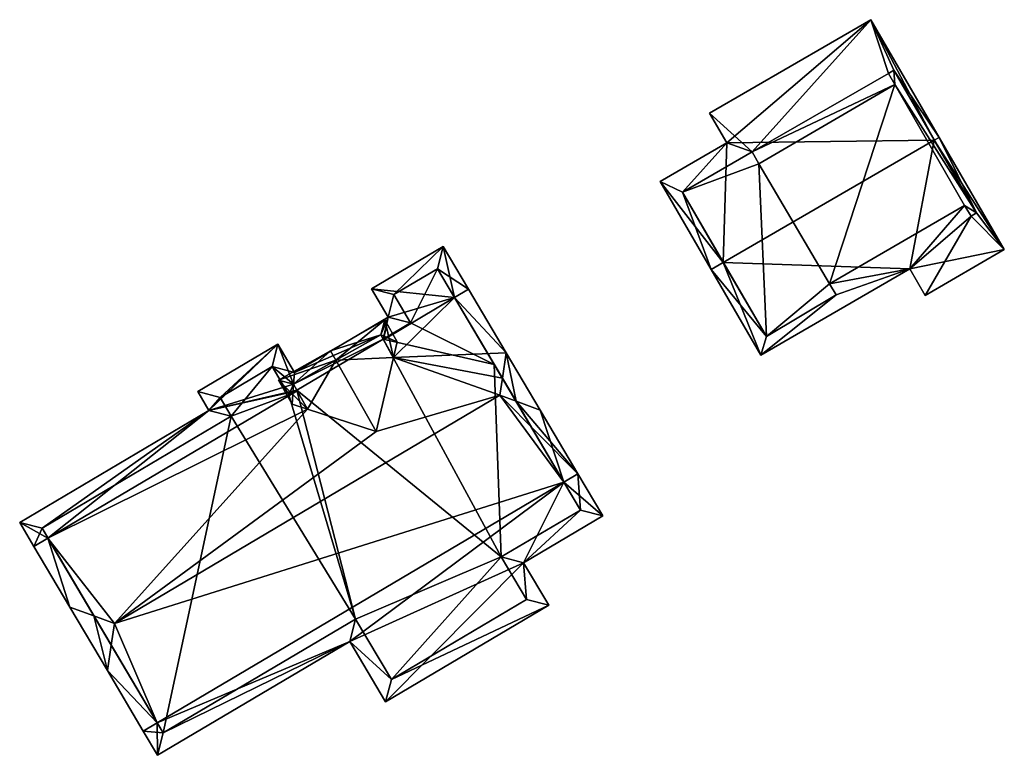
# Model space of a CAD drawing. Header units: inches. Extents: x 2523744 to 2528136, y 1148995 to 1152010.
# Tile 1 of 256: x 2523911 to 2523957, y 1149026 to 1149060. Entities that reach past the tile are written whole.
import ezdxf

# ---------------------------------------------------------------- set-up
doc = ezdxf.new("R2010")
doc.units = ezdxf.units.IN
doc.header["$MEASUREMENT"] = 0
doc.layers.add('Gebaeude Einzelhaus', color=10, linetype='Continuous')

msp = doc.modelspace()

# ---------------------------------------------------------------- meshes
at = {"layer": 'Gebaeude Einzelhaus'}
mesh = msp.add_polyface(dxfattribs=at)
corners = [(2523943.935, 1149054.571, 427.333), (2523950.551, 1149060.224, 426.229), (2523943.148, 1149055.931, 426.229), (2523953.46, 1149054.694, 430.614), (2523953.683, 1149054.823, 430.614), (2523943.775, 1149049.078, 430.614), (2523940.879, 1149052.8, 427.333), (2523943.223, 1149048.758, 430.614), (2523945.501, 1149044.829, 427.182), (2523952.335, 1149048.791, 427.182), (2523956.673, 1149049.668, 426.11), (2523953.046, 1149047.565, 426.11), (2523941.9, 1149052.3, 427.996), (2523945.755, 1149045.676, 427.639), (2523948.95, 1149047.6, 427.686), (2523955.15, 1149051.2, 427.689), (2523948.65, 1149048.1, 428.127), (2523954.85, 1149051.7, 428.13), (2523955.4, 1149051.35, 427.692), (2523951.6, 1149057.9, 428.011), (2523945.1, 1149054.15, 427.999), (2523951.35, 1149057.75, 428.014), (2523951.65, 1149057.25, 428.423), (2523945.4, 1149053.6, 428.439), (2523951.35, 1149057.75, 420.803), (2523951.6, 1149057.9, 420.803), (2523951.65, 1149057.25, 420.803), (2523945.4, 1149053.6, 420.803), (2523945.1, 1149054.15, 420.803), (2523941.9, 1149052.3, 420.803), (2523945.755, 1149045.676, 420.803), (2523948.95, 1149047.6, 420.803), (2523948.65, 1149048.1, 420.803), (2523954.85, 1149051.7, 420.803), (2523955.15, 1149051.2, 420.803), (2523955.4, 1149051.35, 420.803)]
mesh.append_faces([[corners[k] for k in face] for face in [(23, 20, 22), (22, 20, 21), (20, 12, 0), (2, 20, 0), (21, 20, 1), (19, 21, 1), (1, 20, 2), (18, 3, 4), (4, 3, 19), (4, 19, 1), (15, 18, 10), (10, 18, 4), (11, 15, 10), (17, 15, 9), (16, 17, 9), (14, 16, 9), (9, 15, 11), (13, 14, 8), (8, 14, 9), (5, 13, 7), (12, 5, 7), (7, 13, 8), (0, 12, 6), (6, 12, 7), (3, 10, 4), (5, 9, 3), (3, 9, 10), (10, 9, 11), (7, 8, 5), (5, 8, 9), (5, 6, 7), (3, 0, 5), (5, 0, 6), (4, 1, 3), (3, 1, 0), (0, 1, 2)]], dxfattribs={"color": 13})
mesh.append_faces([[corners[k] for k in face] for face in [(33, 35, 34), (30, 32, 31), (27, 32, 30), (27, 30, 29), (27, 29, 28), (26, 35, 33), (26, 33, 32), (26, 32, 27), (25, 35, 26), (25, 26, 24), (18, 35, 25), (18, 25, 3), (3, 25, 19), (34, 35, 15), (15, 35, 18), (33, 34, 15), (17, 33, 15), (32, 33, 16), (16, 33, 17), (31, 32, 14), (14, 32, 16), (30, 31, 13), (13, 31, 14), (29, 30, 13), (5, 29, 13), (12, 29, 5), (28, 29, 12), (20, 28, 12), (27, 28, 20), (23, 27, 20), (26, 27, 22), (22, 27, 23), (24, 26, 21), (21, 26, 22), (25, 24, 19), (19, 24, 21)]], dxfattribs={"color": 41})
mesh = msp.add_polyface(dxfattribs=at)
corners = [(2523934.261, 1149042.706, 432.428), (2523935.373, 1149042.296, 431.743), (2523933.813, 1149044.931, 431.743), (2523933.637, 1149043.761, 432.428), (2523933.52, 1149042.98, 432.885), (2523937.099, 1149039.38, 429.212), (2523927.846, 1149041.321, 431.793), (2523915.826, 1149032.504, 432.885), (2523924.687, 1149042.346, 429.933), (2523912.777, 1149036.417, 429.212), (2523914.889, 1149032.849, 432.307), (2523928.64, 1149044.712, 429.917), (2523931.44, 1149047.467, 429.212), (2523932.085, 1149047.849, 429.212), (2523928.175, 1149045.534, 429.212), (2523924.217, 1149043.178, 429.22), (2523924.211, 1149043.187, 429.212), (2523913.775, 1149033.26, 431.619), (2523912.131, 1149036.035, 429.212), (2523924.094, 1149044.026, 428.847), (2523924.041, 1149043.488, 429.051), (2523928.049, 1149045.756, 429.093), (2523923.326, 1149045.324, 428.145), (2523920.165, 1149042.28, 428.614), (2523924.195, 1149043.215, 429.197), (2523928.39, 1149046.57, 428.847), (2523928.159, 1149045.562, 429.197), (2523930.919, 1149049.819, 428.145), (2523927.621, 1149047.866, 428.145), (2523919.651, 1149043.148, 428.145), (2523911.479, 1149037.138, 428.614), (2523924.196, 1149043.214, 429.198), (2523915.503, 1149030.341, 431.619), (2523915.679, 1149031.517, 432.307), (2523917.146, 1149027.566, 429.212), (2523917.792, 1149027.948, 429.212), (2523936.454, 1149038.998, 429.212), (2523917.805, 1149026.453, 428.532), (2523926.636, 1149031.68, 428.532), (2523934.611, 1149035.296, 428.032), (2523928.275, 1149028.913, 426.842), (2523935.765, 1149033.346, 426.842), (2523938.244, 1149037.446, 428.032), (2523923.83, 1149042.999, 429.197), (2523923.064, 1149044.296, 428.495), (2523920.679, 1149042.884, 428.494), (2523921.193, 1149042.016, 428.965), (2523912.506, 1149036.874, 428.964), (2523928.649, 1149047.604, 428.494), (2523929.418, 1149046.308, 429.197), (2523930.655, 1149048.791, 428.495), (2523918.069, 1149027.48, 428.926), (2523926.9, 1149032.708, 428.926), (2523928.539, 1149029.94, 427.236), (2523934.738, 1149033.61, 427.236), (2523933.584, 1149035.56, 428.426), (2523937.216, 1149037.71, 428.426), (2523930.655, 1149048.791, 420.606), (2523928.649, 1149047.604, 420.606), (2523929.418, 1149046.308, 420.606), (2523928.159, 1149045.562, 420.606), (2523923.83, 1149042.999, 420.606), (2523924.195, 1149043.215, 420.606), (2523923.064, 1149044.296, 420.606), (2523920.679, 1149042.884, 420.606), (2523921.193, 1149042.016, 420.606), (2523912.506, 1149036.874, 420.606), (2523918.069, 1149027.48, 420.606), (2523926.9, 1149032.708, 420.606), (2523928.539, 1149029.94, 420.606), (2523934.738, 1149033.61, 420.606), (2523933.584, 1149035.56, 420.606), (2523937.216, 1149037.71, 420.606), (2523933.26, 1149044.399, 420.606)]
mesh.append_faces([[corners[k] for k in face] for face in [(39, 56, 42), (42, 56, 5), (5, 56, 36), (39, 55, 56), (41, 54, 39), (39, 54, 55), (38, 53, 40), (40, 53, 41), (41, 53, 54), (38, 52, 53), (34, 51, 37), (37, 51, 38), (38, 51, 52), (34, 35, 51), (35, 32, 33), (35, 34, 32), (33, 32, 10), (10, 32, 17), (10, 17, 9), (9, 17, 18), (50, 13, 12), (48, 27, 50), (50, 27, 13), (48, 28, 27), (21, 25, 26), (26, 25, 49), (49, 25, 48), (48, 25, 28), (20, 19, 21), (21, 19, 25), (23, 47, 30), (30, 47, 18), (18, 47, 9), (23, 46, 47), (22, 45, 29), (29, 45, 23), (23, 45, 46), (20, 44, 19), (19, 44, 22), (22, 44, 45), (24, 43, 20), (20, 43, 44), (2, 12, 13), (2, 3, 12), (5, 36, 1), (1, 36, 0), (1, 0, 2), (2, 0, 3), (36, 42, 5), (36, 39, 42), (39, 40, 41), (35, 38, 36), (36, 38, 39), (39, 38, 40), (34, 37, 35), (35, 37, 38), (7, 36, 4), (4, 36, 5), (32, 35, 33), (33, 35, 7), (7, 35, 36), (32, 34, 35), (10, 33, 7), (17, 32, 10), (10, 32, 33), (24, 16, 31), (9, 30, 18), (24, 23, 16), (16, 23, 9), (9, 23, 30), (23, 22, 29), (25, 12, 28), (28, 12, 27), (27, 12, 13), (25, 14, 12), (25, 26, 14), (19, 21, 25), (25, 21, 26), (24, 20, 23), (23, 20, 22), (22, 20, 19), (19, 20, 21), (10, 9, 17), (17, 9, 18), (9, 15, 16), (9, 8, 15), (11, 12, 14), (11, 2, 12), (12, 2, 13), (11, 3, 2), (6, 4, 11), (11, 4, 3), (10, 7, 9), (9, 7, 8), (8, 7, 6), (6, 7, 4), (4, 5, 0), (0, 5, 1), (0, 3, 4), (0, 2, 3), (0, 1, 2)]], dxfattribs={"color": 13})
mesh.append_faces([[corners[k] for k in face] for face in [(65, 67, 66), (65, 68, 67), (68, 71, 69), (69, 71, 70), (71, 73, 72), (73, 59, 57), (57, 59, 58), (71, 60, 73), (73, 60, 59), (68, 62, 71), (71, 62, 60), (65, 61, 68), (68, 61, 62), (65, 63, 61), (65, 64, 63), (12, 73, 50), (50, 73, 57), (0, 36, 3), (3, 36, 12), (12, 36, 73), (73, 36, 72), (72, 36, 56), (56, 55, 72), (72, 55, 71), (55, 54, 71), (71, 54, 70), (54, 53, 70), (70, 53, 69), (53, 68, 69), (53, 52, 68), (52, 51, 68), (68, 51, 67), (9, 33, 10), (9, 35, 33), (35, 67, 51), (9, 66, 35), (35, 66, 67), (9, 47, 66), (47, 65, 66), (47, 46, 65), (46, 45, 65), (65, 45, 64), (45, 63, 64), (45, 44, 63), (44, 61, 63), (44, 43, 61), (61, 24, 62), (61, 43, 24), (59, 60, 49), (49, 60, 26), (49, 48, 59), (59, 48, 58), (48, 57, 58), (48, 50, 57)]], dxfattribs={"color": 41})
mesh = msp.add_polyface(dxfattribs=at)
corners = [(2523928.64, 1149044.712, 429.917), (2523928.808, 1149045.431, 429.519), (2523928.238, 1149046.438, 429.519), (2523925.994, 1149044.593, 431.793), (2523925.748, 1149045.028, 431.793), (2523927.846, 1149041.321, 431.793), (2523924.687, 1149042.346, 429.933), (2523923.36, 1149043.676, 429.519), (2523923.983, 1149042.574, 429.519), (2523928.049, 1149045.756, 429.917), (2523924.041, 1149043.488, 429.933), (2523928.175, 1149045.534, 429.212), (2523928.159, 1149045.562, 429.197), (2523928.049, 1149045.756, 429.093), (2523928.159, 1149045.562, 420.606), (2523928.049, 1149045.756, 420.606), (2523924.041, 1149043.488, 429.051), (2523924.041, 1149043.488, 420.606), (2523924.195, 1149043.215, 429.197), (2523924.196, 1149043.214, 429.198), (2523924.217, 1149043.178, 429.22), (2523924.195, 1149043.215, 420.606), (2523924.211, 1149043.187, 429.212)]
mesh.append_faces([[corners[k] for k in face] for face in [(3, 10, 4), (4, 10, 7), (7, 10, 8), (8, 10, 6), (0, 9, 1), (1, 9, 2), (2, 9, 4), (4, 9, 3), (3, 6, 5), (4, 7, 3), (3, 7, 6), (6, 7, 8), (0, 3, 5), (0, 2, 3), (3, 2, 4), (0, 1, 2)]], dxfattribs={"color": 13})
mesh.append_faces([[corners[k] for k in face] for face in [(14, 17, 15), (14, 21, 17), (19, 22, 20), (18, 16, 21), (21, 16, 17), (6, 10, 20), (20, 10, 19), (19, 10, 18), (18, 10, 16), (3, 16, 10), (16, 15, 17), (3, 13, 16), (16, 13, 15), (3, 9, 13), (13, 14, 15), (13, 12, 14), (13, 9, 12), (12, 9, 11), (11, 9, 0)]], dxfattribs={"color": 41})

doc.saveas('drawing.dxf')
